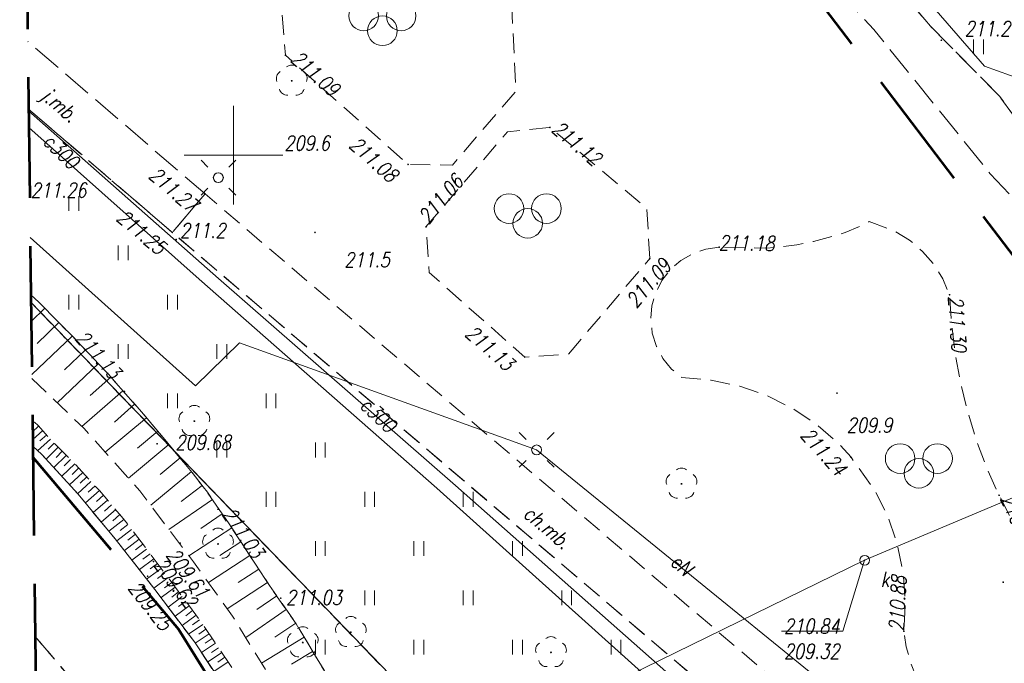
# Model space of a CAD drawing. Header units: metres. Extents: x 7415312 to 7415578, y 5538064 to 5538378.
# Tile 54 of 83: x 7415339 to 7415389, y 5538274 to 5538307. Entities that reach past the tile are written whole.
import ezdxf

# ---------------------------------------------------------------- set-up
doc = ezdxf.new("R2010")
doc.units = ezdxf.units.M
doc.header["$MEASUREMENT"] = 0
for name, pattern in [('1.0_0.5', [1.5, 1, -0.5]), ('1.5_0.5', [2, 1.5, -0.5]), ('DGN Style 3', [8.565382, 6.11813, -2.447252]), ('EGBK02-500', [2, 1.5, -0.5]), ('EGBU01-500', [1, 0.5, -0.5])]:
    doc.linetypes.add(name, pattern=pattern)
for name, color, linetype, lineweight in [('BUBZ01', 7, 'Continuous', 0), ('chodnik', 7, 'Continuous', 0), ('chodnik-Atr17', 7, 'Continuous', 0), ('drzewo liściaste', 7, 'Continuous', 0), ('EGBD03', 3, 'Continuous', 0), ('EGBK02', 7, 'Continuous', 0), ('EGBU01', 7, 'Continuous', 0), ('jezdnia', 7, 'Continuous', 0), ('jezdnia-Atr17', 7, 'Continuous', 0), ('latarnia', 7, 'Continuous', 0), ('LIN_Linie Rozgraniczajace', 3, 'Continuous', 53), ('pikieta naturalna', 7, 'Continuous', 0), ('pikieta naturalna-Atr2', 7, 'Continuous', 0), ('pikieta sztuczna', 7, 'Continuous', 0), ('pikieta sztuczna-Atr2', 7, 'Continuous', 0), ('plac gier i zabaw', 7, 'Continuous', 0), ('przewód ciepłowniczy', 7, 'Continuous', 0), ('przewód ciepłowniczy-Atr1', 7, 'Continuous', 0), ('przewód elektroenergetyczny podziemny', 7, 'Continuous', 0), ('przewód elektroenergetyczny podziemny-Atr1', 7, 'Continuous', 0), ('przewód kanalizacyjny', 7, 'Continuous', 0), ('rzedna', 7, 'Continuous', 0), ('rzedna-Atr2', 7, 'Continuous', 0), ('rzedna-Atr3', 7, 'Continuous', 0), ('słup przewodów napowietrznych', 7, 'Continuous', 0), ('trawnik', 7, 'Continuous', 0), ('Warstwa 1', 7, 'Continuous', 0), ('Warstwa 15', 7, 'Continuous', 0), ('woda stojąca', 7, 'Continuous', 0), ('właz do komory lub kanału - okrągły', 7, 'Continuous', 0), ('właz do komory lub kanału - okrągły-Atr17', 7, 'Continuous', 0)]:
    doc.layers.add(name, color=color, linetype=linetype, lineweight=lineweight)
doc.styles.get("Standard").update_dxf_attribs({"font": 'Working1250.shx', "width": 0.75})

# ---------------------------------------------------------------- blocks, each defined once
blk = doc.blocks.new('BS04')
at = {"color": 0, "linetype": 'Continuous', "lineweight": 13, "ltscale": 10}
for centre in [(-9.5, 7.5), (9.5, 7.5), (0, 0)]:
    blk.add_circle(centre, 7.5, dxfattribs=at)
blk = doc.blocks.new('TU04')
at = {"color": 0, "linetype": 'Continuous', "lineweight": 13, "ltscale": 10}
for p, q in [((0, 0), (0, 7.5)), ((5, 0), (5, 7.5))]:
    blk.add_line(p, q, dxfattribs=at)
blk = doc.blocks.new('US22')
at = {"color": 0, "linetype": 'Continuous', "lineweight": 13, "ltscale": 10}
blk.add_circle((0, 0), 2.5, dxfattribs=at)
blk = doc.blocks.new('US15')
at = {"color": 0, "linetype": 'Continuous', "lineweight": 13, "ltscale": 10}
blk.add_circle((0, 0), 2.5, dxfattribs=at)
blk = doc.blocks.new('SM01')
at = {"color": 0, "linetype": 'Continuous', "lineweight": 13, "ltscale": 10}
for p, q in [((-5.3, 5.31), (-8.83, 8.84)), ((5.31, 5.31), (8.84, 8.84)), ((-5.3, -5.3), (-8.83, -8.83)), ((5.31, -5.3), (8.84, -8.83))]:
    blk.add_line(p, q, dxfattribs=at)
blk.add_circle((0, 0), 2.5, dxfattribs=at)
blk = doc.blocks.new('PW01_1')
at = {"layer": 'pikieta sztuczna', "linetype": 'Continuous', "lineweight": 13}
h = blk.add_hatch(color=7, dxfattribs=at)
edge = h.paths.add_edge_path()
edge.add_arc((0, 0), 0.45, 0, 360)
blk = doc.blocks.new('PW01_2')
at = {"layer": 'pikieta naturalna', "linetype": 'Continuous', "lineweight": 13}
h = blk.add_hatch(color=7, dxfattribs=at)
edge = h.paths.add_edge_path()
edge.add_arc((0, 0), 0.45, 0, 360)
blk = doc.blocks.new('PW01_3')
at = {"layer": 'rzedna', "linetype": 'Continuous', "lineweight": 13}
h = blk.add_hatch(color=14, dxfattribs=at)
edge = h.paths.add_edge_path()
edge.add_arc((0, 0), 0.45, 0, 360)
blk = doc.blocks.new('OP021_1')
at = {"layer": 'drzewo liściaste', "linetype": 'Continuous', "lineweight": 13}
h = blk.add_hatch(color=96, dxfattribs=at)
edge = h.paths.add_edge_path()
edge.add_arc((0, 0), 0.5, 0, 360)
at = {"layer": 'drzewo liściaste', "color": 96, "linetype": 'Continuous', "lineweight": 13}
for centre, start, end in [((0, 4), 49.272, 130.728), ((-3.8, 1.24), 121.308, 202.548), ((3.8, 1.24), 337.452, 58.692), ((-2.35, -3.24), 193.221, 274.871), ((2.35, -3.24), 265.129, 346.779)]:
    blk.add_arc(centre, 4, start, end, dxfattribs=at)

msp = doc.modelspace()

# ---------------------------------------------------------------- linework, layer by layer
at = {"color": 7, "linetype": 'Continuous', "lineweight": 13}
msp.add_line((7415339.659, 5538299.669), (7415339.659, 5538300.419), dxfattribs=at)
at = {"layer": 'BUBZ01', "color": 7, "linetype": '1.0_0.5', "lineweight": 13, "flags": 128}
for points in [[(7415339.783, 5538288.677), (7415342.43, 5538286.13), (7415345.26, 5538282.97), (7415347.97, 5538279.37), (7415349.96, 5538276.62), (7415351.96, 5538273.36), (7415355.19, 5538269.24), (7415362.48, 5538258.21), (7415365.03, 5538252.54), (7415367.34, 5538249.15), (7415368.68, 5538247.08), (7415374.48, 5538239.42), (7415369.13, 5538247.24), (7415367.46, 5538250.27), (7415366.13, 5538252.82), (7415365.08, 5538254.67), (7415363.79, 5538259.5), (7415358.56, 5538267.06), (7415357.29, 5538269.17), (7415355.8, 5538271.77), (7415355.07, 5538273.1), (7415354.12, 5538274.67), (7415353.19, 5538276.22), (7415351.83, 5538278.17), (7415350.28, 5538280.54), (7415349.85, 5538281.2), (7415348.68, 5538282.9), (7415347.91, 5538283.9), (7415346.43, 5538285.68), (7415345.56, 5538286.72), (7415343.66, 5538288.89), (7415341.78, 5538290.87), (7415340.13, 5538292.54), (7415339.73, 5538292.917)], [(7415339.783, 5538288.677), (7415342.43, 5538286.13), (7415345.26, 5538282.97), (7415347.97, 5538279.37), (7415349.96, 5538276.62), (7415351.96, 5538273.36), (7415355.19, 5538269.24), (7415362.48, 5538258.21), (7415365.03, 5538252.54), (7415367.34, 5538249.15), (7415368.68, 5538247.08), (7415374.48, 5538239.42), (7415369.13, 5538247.24), (7415367.46, 5538250.27), (7415366.13, 5538252.82), (7415365.08, 5538254.67), (7415363.79, 5538259.5), (7415358.56, 5538267.06), (7415357.29, 5538269.17), (7415355.8, 5538271.77), (7415355.07, 5538273.1), (7415354.12, 5538274.67), (7415353.19, 5538276.22), (7415351.83, 5538278.17), (7415350.28, 5538280.54), (7415349.85, 5538281.2), (7415348.68, 5538282.9), (7415347.91, 5538283.9), (7415346.43, 5538285.68), (7415345.56, 5538286.72), (7415343.66, 5538288.89), (7415341.78, 5538290.87), (7415340.13, 5538292.54), (7415339.73, 5538292.917)], [(7415339.827, 5538285.235), (7415340.29, 5538284.82), (7415342.12, 5538282.81), (7415344, 5538280.54), (7415346.02, 5538277.97), (7415348.02, 5538275.31), (7415349.95, 5538272.4), (7415351.17, 5538270.56), (7415353.24, 5538267.45), (7415354.44, 5538265.59), (7415356.95, 5538261.68), (7415359.74, 5538257.21), (7415362.86, 5538252.13), (7415363.52, 5538251.05), (7415364.64, 5538249.02), (7415367.11, 5538244.71), (7415367.84, 5538243.67), (7415369.82, 5538240.34), (7415372.25, 5538236.1), (7415373.8, 5538233.41), (7415375.26, 5538231.02), (7415376.23, 5538229.4), (7415377.75, 5538226.89), (7415379.29, 5538224.44), (7415380.59, 5538222.28), (7415382.68, 5538218.73), (7415383.63, 5538217.33), (7415385.07, 5538215.04), (7415385.7, 5538214.19), (7415387.77, 5538211.15), (7415388.79, 5538209.85), (7415389.97, 5538208.49), (7415390.92, 5538207.5), (7415393.26, 5538204.96), (7415398.71, 5538200.32), (7415404.01, 5538196.54), (7415422.69, 5538184.1), (7415436.27, 5538177.85), (7415447.02, 5538172.92), (7415443.66, 5538175.79), (7415432.48, 5538183.13), (7415423.75, 5538187.93), (7415413.56, 5538194.18), (7415401.79, 5538201.09), (7415396.57, 5538205.43), (7415391.73, 5538209.46), (7415390.28, 5538210.84), (7415389.38, 5538212.08), (7415387.39, 5538214.85), (7415386.02, 5538216.91), (7415385.14, 5538218.21), (7415383.86, 5538220.26), (7415381.8, 5538223.41), (7415380.41, 5538225.67), (7415377.62, 5538230.16), (7415375.67, 5538233.28), (7415374.19, 5538235.73), (7415371.83, 5538239.65), (7415370.99, 5538241.33), (7415368.67, 5538245.08), (7415366.6, 5538248.19), (7415363.4, 5538252.97), (7415361.24, 5538256.33), (7415359.46, 5538259.01), (7415357, 5538262.98), (7415354.35, 5538267.07), (7415352.6, 5538269.89), (7415351.95, 5538270.86), (7415350.55, 5538273.04), (7415349.82, 5538274.16), (7415348.33, 5538276.37), (7415347.48, 5538277.51), (7415345.57, 5538280.06), (7415344.33, 5538281.67), (7415343.2, 5538282.99), (7415341.97, 5538284.32), (7415340.83, 5538285.47), (7415340.1, 5538286.28), (7415339.81, 5538286.553)], [(7415339.827, 5538285.235), (7415340.29, 5538284.82), (7415342.12, 5538282.81), (7415344, 5538280.54), (7415346.02, 5538277.97), (7415348.02, 5538275.31), (7415349.95, 5538272.4), (7415351.17, 5538270.56), (7415353.24, 5538267.45), (7415354.44, 5538265.59), (7415356.95, 5538261.68), (7415359.74, 5538257.21), (7415362.86, 5538252.13), (7415363.52, 5538251.05), (7415364.64, 5538249.02), (7415367.11, 5538244.71), (7415367.84, 5538243.67), (7415369.82, 5538240.34), (7415372.25, 5538236.1), (7415373.8, 5538233.41), (7415375.26, 5538231.02), (7415376.23, 5538229.4), (7415377.75, 5538226.89), (7415379.29, 5538224.44), (7415380.59, 5538222.28), (7415382.68, 5538218.73), (7415383.63, 5538217.33), (7415385.07, 5538215.04), (7415385.7, 5538214.19), (7415387.77, 5538211.15), (7415388.79, 5538209.85), (7415389.97, 5538208.49), (7415390.92, 5538207.5), (7415393.26, 5538204.96), (7415398.71, 5538200.32), (7415404.01, 5538196.54), (7415422.69, 5538184.1), (7415436.27, 5538177.85), (7415447.02, 5538172.92), (7415443.66, 5538175.79), (7415432.48, 5538183.13), (7415423.75, 5538187.93), (7415413.56, 5538194.18), (7415401.79, 5538201.09), (7415396.57, 5538205.43), (7415391.73, 5538209.46), (7415390.28, 5538210.84), (7415389.38, 5538212.08), (7415387.39, 5538214.85), (7415386.02, 5538216.91), (7415385.14, 5538218.21), (7415383.86, 5538220.26), (7415381.8, 5538223.41), (7415380.41, 5538225.67), (7415377.62, 5538230.16), (7415375.67, 5538233.28), (7415374.19, 5538235.73), (7415371.83, 5538239.65), (7415370.99, 5538241.33), (7415368.67, 5538245.08), (7415366.6, 5538248.19), (7415363.4, 5538252.97), (7415361.24, 5538256.33), (7415359.46, 5538259.01), (7415357, 5538262.98), (7415354.35, 5538267.07), (7415352.6, 5538269.89), (7415351.95, 5538270.86), (7415350.55, 5538273.04), (7415349.82, 5538274.16), (7415348.33, 5538276.37), (7415347.48, 5538277.51), (7415345.57, 5538280.06), (7415344.33, 5538281.67), (7415343.2, 5538282.99), (7415341.97, 5538284.32), (7415340.83, 5538285.47), (7415340.1, 5538286.28), (7415339.81, 5538286.553)]]:
    msp.add_lwpolyline(points, dxfattribs=at)
at = {"layer": 'BUBZ01', "color": 7, "linetype": 'Continuous', "lineweight": 13, "flags": 128}
for points in [[(7415340.43, 5538292.24), (7415339.747, 5538291.566)], [(7415341.14, 5538291.52), (7415340.05, 5538290.45)], [(7415341.83, 5538290.82), (7415339.781, 5538288.875)], [(7415342.5, 5538290.12), (7415341.44, 5538289.11)], [(7415343.15, 5538289.43), (7415341.06, 5538287.44)], [(7415343.79, 5538288.74), (7415342.73, 5538287.81)], [(7415344.4, 5538288.05), (7415342.32, 5538286.23)], [(7415344.99, 5538287.37), (7415343.97, 5538286.46)], [(7415345.59, 5538286.68), (7415343.5, 5538284.94)], [(7415339.89, 5538286.48), (7415339.812, 5538286.396)], [(7415340.12, 5538286.26), (7415339.817, 5538285.975)], [(7415340.33, 5538286.03), (7415339.823, 5538285.574)], [(7415340.72, 5538285.59), (7415340.07, 5538285.01)], [(7415340.53, 5538285.81), (7415340.19, 5538285.51)], [(7415346.16, 5538286), (7415345.13, 5538285.13)], [(7415341.11, 5538285.19), (7415340.51, 5538284.58)], [(7415340.91, 5538285.39), (7415340.61, 5538285.09)], [(7415346.73, 5538285.32), (7415344.68, 5538283.61)], [(7415341.52, 5538284.77), (7415340.9, 5538284.15)], [(7415341.32, 5538284.98), (7415341.01, 5538284.67)], [(7415341.73, 5538284.56), (7415341.42, 5538284.24)], [(7415347.3, 5538284.64), (7415346.28, 5538283.8)], [(7415341.95, 5538284.34), (7415341.3, 5538283.71)], [(7415342.15, 5538284.12), (7415341.82, 5538283.81)], [(7415342.36, 5538283.9), (7415341.69, 5538283.28)], [(7415342.57, 5538283.68), (7415342.23, 5538283.37)], [(7415347.87, 5538283.95), (7415345.81, 5538282.24)], [(7415342.77, 5538283.45), (7415342.1, 5538282.83)], [(7415342.99, 5538283.22), (7415342.64, 5538282.91)], [(7415348.41, 5538283.25), (7415347.35, 5538282.43)], [(7415343.2, 5538282.99), (7415342.49, 5538282.36)], [(7415343.41, 5538282.75), (7415343.05, 5538282.44)], [(7415343.62, 5538282.5), (7415342.89, 5538281.88)], [(7415343.82, 5538282.26), (7415343.46, 5538281.95)], [(7415348.94, 5538282.53), (7415346.73, 5538281.01)], [(7415344.03, 5538282.02), (7415343.3, 5538281.39)], [(7415344.24, 5538281.77), (7415343.88, 5538281.45)], [(7415349.43, 5538281.81), (7415348.35, 5538281.06)], [(7415344.45, 5538281.52), (7415343.68, 5538280.93)], [(7415344.64, 5538281.27), (7415344.26, 5538280.97)], [(7415349.92, 5538281.1), (7415347.74, 5538279.68)], [(7415344.83, 5538281.02), (7415344.08, 5538280.44)], [(7415345.03, 5538280.77), (7415344.65, 5538280.48)], [(7415345.22, 5538280.52), (7415344.47, 5538279.94)], [(7415345.41, 5538280.27), (7415345.04, 5538279.98)], [(7415350.38, 5538280.39), (7415349.31, 5538279.69)], [(7415345.6, 5538280.02), (7415344.85, 5538279.46)], [(7415345.78, 5538279.78), (7415345.41, 5538279.5)], [(7415350.84, 5538279.69), (7415348.73, 5538278.32)], [(7415345.97, 5538279.53), (7415345.23, 5538278.98)], [(7415346.15, 5538279.29), (7415345.78, 5538279.01)], [(7415346.33, 5538279.04), (7415345.6, 5538278.5)], [(7415346.69, 5538278.57), (7415345.97, 5538278.03)], [(7415346.51, 5538278.8), (7415346.15, 5538278.53)], [(7415351.29, 5538279), (7415350.25, 5538278.33)], [(7415347.05, 5538278.09), (7415346.33, 5538277.56)], [(7415346.87, 5538278.33), (7415346.51, 5538278.06)], [(7415351.73, 5538278.32), (7415349.69, 5538276.99)], [(7415347.4, 5538277.61), (7415346.69, 5538277.08)], [(7415347.22, 5538277.85), (7415346.87, 5538277.58)], [(7415352.2, 5538277.65), (7415351.19, 5538276.95)], [(7415347.76, 5538277.14), (7415347.04, 5538276.61)], [(7415347.58, 5538277.38), (7415347.22, 5538277.11)], [(7415348.11, 5538276.67), (7415347.4, 5538276.14)], [(7415347.93, 5538276.9), (7415347.58, 5538276.64)], [(7415352.67, 5538276.96), (7415350.63, 5538275.53)], [(7415348.45, 5538276.19), (7415347.72, 5538275.7)], [(7415348.28, 5538276.43), (7415347.93, 5538276.17)], [(7415353.16, 5538276.27), (7415352.11, 5538275.55)], [(7415348.77, 5538275.72), (7415348.06, 5538275.24)], [(7415348.61, 5538275.95), (7415348.25, 5538275.71)], [(7415349.09, 5538275.25), (7415348.38, 5538274.77)], [(7415348.93, 5538275.48), (7415348.57, 5538275.25)], [(7415353.59, 5538275.55), (7415351.42, 5538274.24)], [(7415349.41, 5538274.77), (7415348.69, 5538274.29)], [(7415349.25, 5538275.01), (7415348.89, 5538274.77)], [(7415354.02, 5538274.83), (7415352.94, 5538274.18)], [(7415349.73, 5538274.3), (7415349.01, 5538273.81)], [(7415349.57, 5538274.53), (7415349.21, 5538274.29)]]:
    msp.add_lwpolyline(points, dxfattribs=at)
at = {"layer": 'chodnik', "color": 7, "linetype": '1.0_0.5', "lineweight": 13, "flags": 128}
msp.add_lwpolyline([(7415348.56, 5538298.04), (7415346.9, 5538296.08), (7415377.89, 5538269.69), (7415393.33, 5538256.51), (7415414.34, 5538238.64), (7415416, 5538240.47), (7415395.09, 5538258.37), (7415379.37, 5538271.75), (7415348.56, 5538298.04)], close=True, dxfattribs=at)
at = {"layer": 'EGBD03', "linetype": 'Continuous', "lineweight": 13, "flags": 128}
msp.add_lwpolyline([(7415365.68, 5538265.62), (7415339.735, 5538292.524)], dxfattribs=at)
at = {"layer": 'EGBK02', "color": 96, "linetype": 'EGBK02-500', "lineweight": 13, "flags": 128}
for points in [[(7415365.68, 5538265.62), (7415339.735, 5538292.524)], [(7415339.735, 5538292.524), (7415365.68, 5538265.62)], [(7415339.948, 5538275.582), (7415357.11, 5538255.41)]]:
    msp.add_lwpolyline(points, dxfattribs=at)
at = {"layer": 'EGBU01', "color": 96, "linetype": 'EGBU01-500', "lineweight": 13, "flags": 128}
for points in [[(7415365.68, 5538265.62), (7415339.735, 5538292.524)], [(7415339.735, 5538292.524), (7415365.68, 5538265.62)], [(7415339.948, 5538275.582), (7415357.11, 5538255.41)], [(7415357.11, 5538255.41), (7415339.948, 5538275.582)]]:
    msp.add_lwpolyline(points, dxfattribs=at)
at = {"layer": 'jezdnia', "color": 7, "linetype": '1.5_0.5', "lineweight": 13, "flags": 128}
for points in [[(7415339.198, 5538335.216), (7415343.63, 5538335.69), (7415348.28, 5538335.33), (7415353.04, 5538333.7), (7415358.21, 5538330.65), (7415362.33, 5538328.01), (7415367.01, 5538324.05), (7415369.9, 5538320.05), (7415382.48, 5538306.38), (7415388.39, 5538299.06), (7415401.19, 5538285.38), (7415402.78, 5538287.42), (7415391.55, 5538299.29), (7415388.87, 5538302.98), (7415385.36, 5538306.54), (7415380.55, 5538312.2), (7415371.96, 5538321.54), (7415369.45, 5538325.14), (7415367.96, 5538327.88), (7415366.24, 5538333.14), (7415365.95, 5538336.11), (7415366.054, 5538338.356)], [(7415339.612, 5538302.332), (7415346.9, 5538296.08), (7415348.56, 5538298.04), (7415339.568, 5538305.773)]]:
    msp.add_lwpolyline(points, dxfattribs=at)
at = {"layer": 'LIN_Linie Rozgraniczajace', "color": 161, "linetype": 'DGN Style 3', "lineweight": 53, "flags": 128}
for points in [[(7415480.64, 5538224.015), (7415466.929, 5538222.399), (7415465.302, 5538223.851), (7415438.087, 5538234.995), (7415437.099, 5538235.816), (7415429.781, 5538252.892), (7415402.446, 5538279.053), (7415396.153, 5538286.224), (7415368.362, 5538322.759), (7415370.081, 5538336.151), (7415367.115, 5538336.361), (7415367.365, 5538338.364)], [(7415339.834, 5538284.674), (7415347.21, 5538275.953), (7415357.218, 5538260.001), (7415383.166, 5538216.812), (7415390.277, 5538206.828), (7415401.333, 5538197.634), (7415420.375, 5538184.579), (7415443.998, 5538173.658), (7415461.145, 5538164.955)]]:
    msp.add_lwpolyline(points, dxfattribs=at)
at = {"layer": 'plac gier i zabaw', "color": 7, "linetype": '1.0_0.5', "lineweight": 13, "flags": 128}
for points in [[(7415358.66, 5538312.41), (7415356.16, 5538312.17), (7415352.4, 5538307.91), (7415352.64, 5538305.07), (7415358.86, 5538299.53), (7415361.11, 5538299.5), (7415364.34, 5538303.26), (7415364.12, 5538307.47), (7415358.66, 5538312.41)], [(7415371.12, 5538294.75), (7415370.97, 5538297.31), (7415366.06, 5538301.41), (7415363.9, 5538301.19), (7415359.77, 5538296.36), (7415359.93, 5538294.05), (7415364.78, 5538289.76), (7415366.98, 5538289.9), (7415371.12, 5538294.75)], [(7415374.64, 5538295.33), (7415373.96, 5538295.23), (7415373.3, 5538295.01), (7415372.69, 5538294.66), (7415372.17, 5538294.2), (7415371.74, 5538293.65), (7415371.39, 5538292.94), (7415371.23, 5538292.36), (7415371.17, 5538291.66), (7415371.25, 5538290.97), (7415371.46, 5538290.3), (7415371.79, 5538289.68), (7415372.23, 5538289.15), (7415372.75, 5538288.72), (7415374.24, 5538288.59), (7415375.69, 5538288.28), (7415377.09, 5538287.79), (7415378.41, 5538287.13), (7415379.64, 5538286.3), (7415380.74, 5538285.33), (7415381.33, 5538284.68), (7415382.54, 5538282.98), (7415383.2, 5538281.66), (7415383.68, 5538280.26), (7415383.98, 5538278.81), (7415384.08, 5538277.34), (7415384.01, 5538275.85), (7415384.13, 5538275.07), (7415384.34, 5538274.29), (7415384.63, 5538273.54), (7415385.01, 5538272.83), (7415385.46, 5538272.16), (7415385.99, 5538271.55), (7415386.58, 5538271), (7415387.22, 5538270.52), (7415387.92, 5538270.12), (7415388.51, 5538269.86), (7415389.42, 5538269.55), (7415390.21, 5538269.39), (7415391.01, 5538269.32), (7415391.53, 5538269.39), (7415392.04, 5538269.53), (7415392.54, 5538269.72), (7415393, 5538269.97), (7415393.44, 5538270.26), (7415393.84, 5538270.61), (7415394.19, 5538271), (7415394.5, 5538271.42), (7415394.76, 5538271.88), (7415394.99, 5538272.51), (7415395.11, 5538272.88), (7415395.2, 5538273.4), (7415395.23, 5538273.92), (7415395.2, 5538274.45), (7415394.09, 5538275.47), (7415393.04, 5538276.54), (7415392.05, 5538277.68), (7415391.14, 5538278.88), (7415390.29, 5538280.13), (7415389.52, 5538281.42), (7415388.84, 5538282.75), (7415388.22, 5538284.13), (7415387.69, 5538285.54), (7415387.25, 5538286.98), (7415386.89, 5538288.44), (7415386.61, 5538289.92), (7415386.43, 5538291.42), (7415386.33, 5538292.92), (7415385.99, 5538293.72), (7415385.53, 5538294.46), (7415384.96, 5538295.12), (7415384.3, 5538295.69), (7415383.56, 5538296.15), (7415382.25, 5538296.63), (7415381.77, 5538296.38), (7415381.03, 5538296.07), (7415380.37, 5538295.88), (7415379.43, 5538295.62), (7415378.58, 5538295.46), (7415377.82, 5538295.35), (7415377.06, 5538295.29), (7415374.64, 5538295.33)]]:
    msp.add_lwpolyline(points, close=True, dxfattribs=at)
at = {"layer": 'przewód ciepłowniczy', "color": 211, "linetype": 'Continuous', "lineweight": 13, "flags": 128}
for points in [[(7415339.613, 5538302.254), (7415349.24, 5538293.74), (7415361.27, 5538283.24), (7415373.26, 5538272.64), (7415373.86, 5538271.92), (7415373.32, 5538271.16), (7415367.86, 5538265.5), (7415373.13, 5538260.25), (7415378.96, 5538265.96)], [(7415360.32, 5538283.11), (7415348.26, 5538293.71), (7415339.623, 5538301.402)], [(7415360.32, 5538283.11), (7415372.86, 5538271.84), (7415366.78, 5538265.51), (7415373.23, 5538259.15), (7415379.68, 5538265.39), (7415392.61, 5538254.37), (7415404.75, 5538243.87), (7415416.81, 5538233.35), (7415428.62, 5538223.27), (7415428.84, 5538223.41)]]:
    msp.add_lwpolyline(points, dxfattribs=at)
at = {"layer": 'przewód elektroenergetyczny podziemny', "color": 1, "linetype": 'Continuous', "lineweight": 13, "flags": 128}
for points in [[(7415397.82, 5538295.84), (7415390.74, 5538303.56), (7415388.1, 5538304.51), (7415383.42, 5538309.93), (7415374.76, 5538319.26), (7415370.42, 5538324.74), (7415368.17, 5538328.91), (7415366.61, 5538333.61), (7415366.38, 5538337.82), (7415366.51, 5538338.359)], [(7415339.694, 5538295.816), (7415348.08, 5538288.3), (7415350.31, 5538290.48), (7415365.38, 5538285.05), (7415380.01, 5538273.15), (7415394.98, 5538259.8), (7415410.1, 5538246.8), (7415425.35, 5538234.15), (7415432.95, 5538235.64), (7415434.26, 5538238.76)]]:
    msp.add_lwpolyline(points, dxfattribs=at)
at = {"layer": 'przewód kanalizacyjny', "color": 14, "linetype": 'Continuous', "lineweight": 13, "flags": 128}
msp.add_lwpolyline([(7415352.54, 5538265.03), (7415382.02, 5538279.45), (7415404.42, 5538288.89), (7415408.97, 5538306.72), (7415411.58, 5538324.68), (7415414.07, 5538338.618)], dxfattribs=at)
at = {"layer": 'rzedna-Atr2', "color": 14, "lineweight": 13, "flags": 128}
msp.add_lwpolyline([(7415382.02, 5538279.45), (7415380.92, 5538275.86), (7415377.811, 5538275.86)], dxfattribs=at)
at = {"layer": 'trawnik', "color": 7, "linetype": '1.0_0.5', "lineweight": 13, "flags": 128}
for points in [[(7415366.054, 5538338.356), (7415365.95, 5538336.11), (7415366.24, 5538333.14), (7415367.96, 5538327.88), (7415369.45, 5538325.14), (7415371.96, 5538321.54), (7415380.55, 5538312.2), (7415385.36, 5538306.54), (7415388.87, 5538302.98), (7415391.55, 5538299.29), (7415402.78, 5538287.42), (7415413.23, 5538278.52), (7415416.27, 5538278.93), (7415417.66, 5538280.49), (7415418.54, 5538284.31), (7415417.64, 5538285.91), (7415418.26, 5538288.44), (7415416.92, 5538288.77), (7415412.52, 5538289.85), (7415413.26, 5538292.77), (7415413.59, 5538294.13), (7415415.78, 5538303.58), (7415416.7, 5538307.61), (7415413.87, 5538310.2), (7415414.5, 5538314.13), (7415412.24, 5538314.36), (7415411.41, 5538312), (7415400.87, 5538315.2), (7415404.3, 5538326.7), (7415404.6, 5538326.6), (7415405.15, 5538328.4), (7415405.28, 5538328.75), (7415407.35, 5538335.94), (7415405.38, 5538336.62), (7415403.44, 5538337.22), (7415403.827, 5538338.562)], [(7415339.73, 5538292.917), (7415340.13, 5538292.54), (7415341.78, 5538290.87), (7415343.66, 5538288.89), (7415345.56, 5538286.72), (7415346.43, 5538285.68), (7415347.91, 5538283.9), (7415348.68, 5538282.9), (7415349.85, 5538281.2), (7415350.28, 5538280.54), (7415351.83, 5538278.17), (7415353.19, 5538276.22), (7415354.12, 5538274.67), (7415355.07, 5538273.1), (7415355.8, 5538271.77), (7415357.29, 5538269.17), (7415358.56, 5538267.06), (7415363.79, 5538259.5), (7415365.08, 5538254.67), (7415366.13, 5538252.82), (7415367.46, 5538250.27), (7415369.13, 5538247.24), (7415374.48, 5538239.42), (7415410.72, 5538210.01), (7415414.51, 5538208.07), (7415419.05, 5538208.09), (7415423.3, 5538210.48), (7415430.05, 5538220.75), (7415430.11, 5538224.56), (7415423.97, 5538229.21), (7415414.34, 5538238.64), (7415393.33, 5538256.51), (7415377.89, 5538269.69), (7415346.9, 5538296.08), (7415339.612, 5538302.332)]]:
    msp.add_lwpolyline(points, dxfattribs=at)
at = {"layer": 'Warstwa 1', "color": 7, "linetype": 'Continuous', "lineweight": 0}
for p, q in [((7415350, 5538302.5), (7415350, 5538297.5)), ((7415347.5, 5538300), (7415352.5, 5538300))]:
    msp.add_line(p, q, dxfattribs=at)
at = {"layer": 'Warstwa 15', "color": 7, "linetype": 'DGN Style 3', "lineweight": 53, "flags": 128}
msp.add_lwpolyline([(7415339.16, 5538338.21), (7415341.35, 5538164.22), (7415479.92, 5538165.07), (7415482.46, 5538338.99), (7415339.16, 5538338.21)], close=True, dxfattribs=at)
at = {"layer": 'woda stojąca', "color": 141, "linetype": 'Continuous', "lineweight": 13, "flags": 128}
msp.add_lwpolyline([(7415349.95, 5538272.4), (7415348.02, 5538275.31), (7415346.02, 5538277.97), (7415344, 5538280.54), (7415342.12, 5538282.81), (7415340.29, 5538284.82), (7415339.827, 5538285.235)], dxfattribs=at)

# ---------------------------------------------------------------- block references
at = {"layer": 'drzewo liściaste', "color": 96, "linetype": 'Continuous', "lineweight": 13, "xscale": 0.1, "yscale": 0.1, "zscale": 0.1}
for p in [(7415352.96, 5538303.77), (7415348.02, 5538286.51), (7415372.73, 5538283.33), (7415349.22, 5538280.28), (7415355.96, 5538275.8), (7415353.52, 5538275.28), (7415366.11, 5538274.78)]:
    msp.add_blockref('OP021_1', p, dxfattribs=at)
at = {"layer": 'latarnia', "color": 7, "linetype": 'Continuous', "lineweight": 13, "xscale": 0.1, "yscale": 0.1, "zscale": 0.1}
for p in [(7415349.24, 5538298.86), (7415365.38, 5538285.05)]:
    msp.add_blockref('SM01', p, dxfattribs=at)
at = {"layer": 'pikieta naturalna', "color": 7, "linetype": 'Continuous', "lineweight": 13, "xscale": 0.1, "yscale": 0.1, "zscale": 0.1}
for p in [(7415385.91, 5538305.83), (7415353.35, 5538300.25), (7415354.14, 5538296.08), (7415347.1, 5538295.72), (7415380.62, 5538287.93), (7415389.05, 5538278.34)]:
    msp.add_blockref('PW01_2', p, dxfattribs=at)
at = {"layer": 'pikieta sztuczna', "color": 7, "linetype": 'Continuous', "lineweight": 13, "xscale": 0.1, "yscale": 0.1, "zscale": 0.1, "rotation": 180}
for p in [(7415352.64, 5538305.07), (7415366.06, 5538301.41), (7415358.86, 5538299.53), (7415348.56, 5538298.04), (7415346.9, 5538296.08), (7415359.77, 5538296.36), (7415374.64, 5538295.33), (7415371.12, 5538294.75), (7415386.33, 5538292.92), (7415364.78, 5538289.76), (7415381.33, 5538284.68), (7415388.84, 5538282.75), (7415349.22, 5538282.04), (7415347.3, 5538280.32), (7415345.95, 5538279.39), (7415345.65, 5538278.64), (7415384.01, 5538275.85)]:
    msp.add_blockref('PW01_1', p, dxfattribs=at)
at = {"layer": 'pikieta sztuczna', "color": 7, "linetype": 'Continuous', "lineweight": 13, "xscale": 0.1, "yscale": 0.1, "zscale": 0.1}
for p in [(7415344.47, 5538288.02), (7415346.13, 5538285.36), (7415352.4, 5538277.53)]:
    msp.add_blockref('PW01_1', p, dxfattribs=at)
at = {"layer": 'plac gier i zabaw', "color": 7, "linetype": 'Continuous', "lineweight": 13, "xscale": 0.1, "yscale": 0.1, "zscale": 0.1}
for p in [(7415357.56, 5538306.31), (7415364.93, 5538296.54), (7415384.77, 5538283.86)]:
    msp.add_blockref('BS04', p, dxfattribs=at)
at = {"layer": 'rzedna', "color": 14, "linetype": 'Continuous', "lineweight": 13, "xscale": 0.1, "yscale": 0.1, "zscale": 0.1}
msp.add_blockref('PW01_3', (7415382.02, 5538279.45), dxfattribs=at)
at = {"layer": 'słup przewodów napowietrznych', "color": 7, "linetype": 'Continuous', "lineweight": 13, "xscale": 0.1, "yscale": 0.1, "zscale": 0.1}
msp.add_blockref('US15', (7415349.23, 5538298.86), dxfattribs=at)
at = {"layer": 'trawnik', "color": 7, "linetype": 'Continuous', "lineweight": 13, "xscale": 0.1, "yscale": 0.1, "zscale": 0.1}
for p in [(7415387.549, 5538305.119), (7415341.659, 5538297.169), (7415344.159, 5538294.669), (7415341.659, 5538292.169), (7415346.659, 5538292.169), (7415344.159, 5538289.669), (7415349.159, 5538289.669), (7415346.659, 5538287.169), (7415351.659, 5538287.169), (7415349.159, 5538284.669), (7415354.159, 5538284.669), (7415351.659, 5538282.169), (7415356.659, 5538282.169), (7415361.659, 5538282.169), (7415354.159, 5538279.669), (7415359.159, 5538279.669), (7415364.159, 5538279.669), (7415356.659, 5538277.169), (7415361.659, 5538277.169), (7415366.659, 5538277.169), (7415354.159, 5538274.669), (7415359.159, 5538274.669), (7415364.159, 5538274.669), (7415369.159, 5538274.669)]:
    msp.add_blockref('TU04', p, dxfattribs=at)
at = {"layer": 'właz do komory lub kanału - okrągły', "color": 7, "linetype": 'Continuous', "lineweight": 13, "xscale": 0.1, "yscale": 0.1, "zscale": 0.1}
msp.add_blockref('US22', (7415382.02, 5538279.45), dxfattribs=at)

# ---------------------------------------------------------------- texts
at = {"layer": 'chodnik-Atr17', "color": 7, "lineweight": 13, "insert": (7415364.648, 5538281.72), "char_height": 0.75, "attachment_point": 7, "rotation": 319.578, "line_spacing_factor": 0.6}
msp.add_mtext('\\FITALIC_1250;\\H1x;\\W0.8;ch.mb.', dxfattribs=at)
at = {"layer": 'jezdnia-Atr17', "color": 7, "lineweight": 13, "insert": (7415340.028, 5538302.732), "char_height": 0.75, "attachment_point": 7, "rotation": 319.305, "line_spacing_factor": 0.6}
msp.add_mtext('\\FITALIC_1250;\\H1x;\\W0.8;j.mb.', dxfattribs=at)
at = {"layer": 'pikieta naturalna-Atr2', "color": 7, "lineweight": 13, "char_height": 0.75, "attachment_point": 7, "line_spacing_factor": 0.6}
for s, insert in [('\\FITALIC_1250;\\H1x;\\W0.8;211.2', (7415387.09, 5538306.04)), ('\\FITALIC_1250;\\H1x;\\W0.8;209.6', (7415352.58, 5538300.23)), ('\\FITALIC_1250;\\H1x;\\W0.8;211.2', (7415347.29, 5538295.8)), ('\\FITALIC_1250;\\H1x;\\W0.8;211.5', (7415355.62, 5538294.32)), ('\\FITALIC_1250;\\H1x;\\W0.8;209.9', (7415381.11, 5538285.93))]:
    msp.add_mtext(s, dxfattribs=dict(at, insert=insert))
at = {"layer": 'pikieta sztuczna-Atr2', "color": 7, "lineweight": 13, "char_height": 0.75, "attachment_point": 7, "line_spacing_factor": 0.6}
for s, insert, rotation in [('\\FITALIC_1250;\\H1x;\\W0.8;211.09', (7415352.854, 5538304.803), 318.309), ('\\FITALIC_1250;\\H1x;\\W0.8;211.12', (7415366.09, 5538301.228), 320.137), ('\\FITALIC_1250;\\H1x;\\W0.8;211.08', (7415355.814, 5538300.443), 318.309), ('\\FITALIC_1250;\\H1x;\\W0.8;211.27', (7415345.647, 5538298.89), 319.305), ('\\FITALIC_1250;\\H1x;\\W0.8;211.06', (7415359.89, 5538296.448), 49.467), ('\\FITALIC_1250;\\H1x;\\W0.8;211.25', (7415344.018, 5538296.73), 319.583), ('\\FITALIC_1250;\\H1x;\\W0.8;211.18', (7415374.616, 5538295.19), 359.053), ('\\FITALIC_1250;\\H1x;\\W0.8;211.09', (7415370.43, 5538292.188), 49.516), ('\\FITALIC_1250;\\H1x;\\W0.8;211.30', (7415386.251, 5538292.833), 273.814), ('\\FITALIC_1250;\\H1x;\\W0.8;211.13', (7415341.923, 5538290.684), 311.64), ('\\FITALIC_1250;\\H1x;\\W0.8;211.13', (7415361.704, 5538290.873), 318.506), ('\\FITALIC_1250;\\H1x;\\W0.8;211.24', (7415378.715, 5538285.752), 312.229), ('\\FITALIC_1250;\\H1x;\\W0.8;210.99', (7415388.882, 5538282.588), 294.193), ('\\FITALIC_1250;\\H1x;\\W0.8;211.03', (7415349.384, 5538281.798), 304.537), ('\\FITALIC_1250;\\H1x;\\W0.8;209.61', (7415346.54, 5538279.7), 306.971), ('\\FITALIC_1250;\\H1x;\\W0.8;209.62', (7415345.92, 5538279.22), 306.834), ('\\FITALIC_1250;\\H1x;\\W0.8;209.25', (7415344.613, 5538278.026), 308.167), ('\\FITALIC_1250;\\H1x;\\W0.8;210.88', (7415384, 5538275.828), 87.31)]:
    msp.add_mtext(s, dxfattribs=dict(at, insert=insert, rotation=rotation))
for s, insert in [('\\FITALIC_1250;\\H1x;\\W0.8;211.26', (7415339.721, 5538297.846)), ('\\FITALIC_1250;\\H1x;\\W0.8;209.68', (7415347.05, 5538285.05)), ('\\FITALIC_1250;\\H1x;\\W0.8;211.03', (7415352.67, 5538277.19))]:
    msp.add_mtext(s, dxfattribs=dict(at, insert=insert))
at = {"layer": 'przewód ciepłowniczy-Atr1', "color": 211, "lineweight": 13, "char_height": 0.75, "attachment_point": 8, "line_spacing_factor": 0.6}
for insert, rotation in [((7415341.002, 5538299.934), 315.984), ((7415357.088, 5538286.559), 316.548)]:
    msp.add_mtext('\\FITALIC_1250;\\H1x;\\W0.8;c300', dxfattribs=dict(at, insert=insert, rotation=rotation))
at = {"layer": 'przewód elektroenergetyczny podziemny-Atr1', "color": 1, "lineweight": 13, "insert": (7415372.494, 5538278.943), "char_height": 0.75, "attachment_point": 8, "rotation": 318.546, "line_spacing_factor": 0.6}
msp.add_mtext('\\FITALIC_1250;\\H1x;\\W0.8;eN', dxfattribs=at)
at = {"layer": 'rzedna-Atr2', "color": 14, "lineweight": 13, "insert": (7415377.921, 5538275.733), "char_height": 0.75, "attachment_point": 7, "line_spacing_factor": 0.6}
msp.add_mtext('\\FITALIC_1250;\\H1x;\\W0.8;210.84', dxfattribs=at)
at = {"layer": 'rzedna-Atr3', "color": 14, "lineweight": 13, "insert": (7415377.921, 5538274.458), "char_height": 0.75, "attachment_point": 7, "line_spacing_factor": 0.6}
msp.add_mtext('\\FITALIC_1250;\\H1x;\\W0.8;209.32', dxfattribs=at)
at = {"layer": 'właz do komory lub kanału - okrągły-Atr17', "color": 7, "lineweight": 13, "insert": (7415382.83, 5538278.11), "char_height": 0.75, "attachment_point": 7, "line_spacing_factor": 0.6}
msp.add_mtext('\\FITALIC_1250;\\H1x;\\W0.8;k', dxfattribs=at)

doc.saveas('drawing.dxf')
